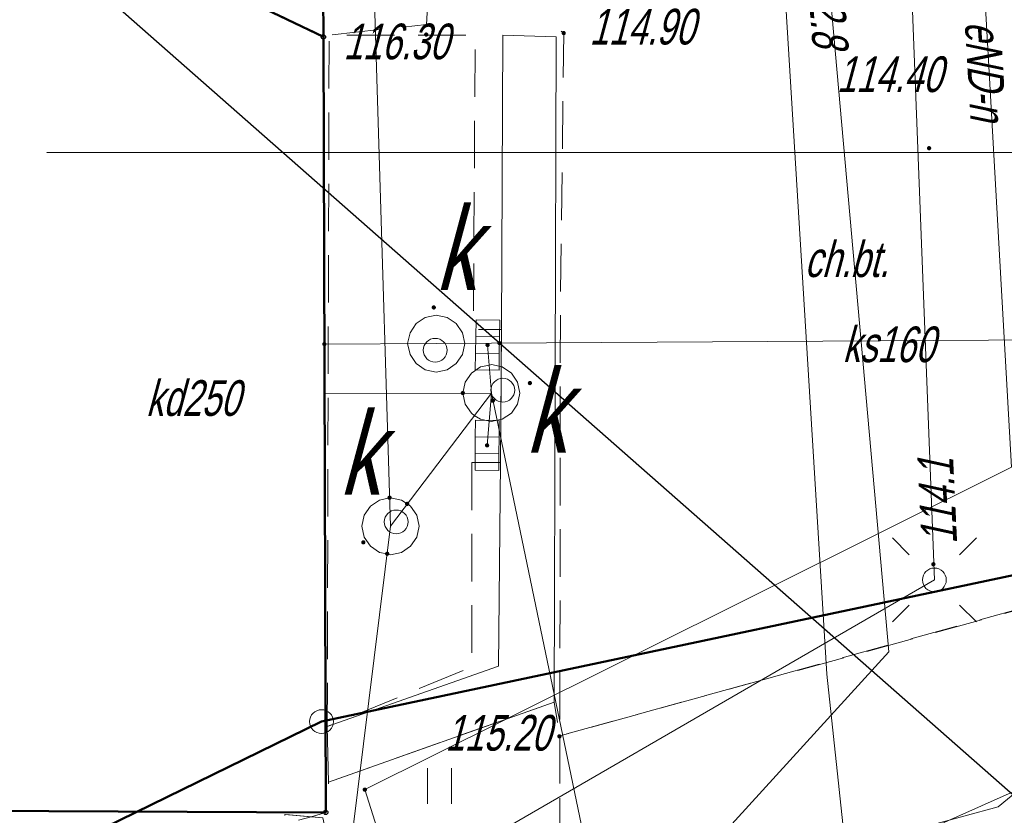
# Model space of a CAD drawing. Extents: x 7463256 to 7464485, y 5957341 to 5958260.
# Tile 250 of 256: x 7464258 to 7464279, y 5957986 to 5958003. Entities that reach past the tile are written whole.
import ezdxf
from ezdxf import colors
from ezdxf.entities.mleader import LeaderData, LeaderLine
from ezdxf.math import Vec2, Vec3

# ---------------------------------------------------------------- set-up
doc = ezdxf.new("R2010")
doc.units = 0
doc.header["$MEASUREMENT"] = 0
for name, pattern in [('218-500', [1, 0.5, -0.5]), ('l219_500', [0]), ('mz1.0_0.5', [1.5, 1, -0.5]), ('mz1.25_0.5', [1.75, 1.25, -0.5]), ('mz2.0_0.5', [2.5, 2, -0.5])]:
    doc.linetypes.add(name, pattern=pattern)
doc.layers.get('0').update_dxf_attribs({"color": 2, "linetype": 'CONTINUOUS', "lineweight": 5})
for name, color, linetype in [('202-Punkt graniczny stabilizowany trwale', 7, 'CONTINUOUS'), ('218-Granica użytku', 7, 'CONTINUOUS'), ('219-Linia granicy', 7, 'CONTINUOUS'), ('312-Budynek (powierzchnia)', 7, 'CONTINUOUS'), ('320-część budynku wyodrębniona ze względu na liczbę kondygnacji naziemnych (powierzchnia)', 7, 'CONTINUOUS'), ('chodnik (powierzchnia)', 7, 'CONTINUOUS'), ('chodnik (powierzchnia)-Atr17', 7, 'CONTINUOUS'), ('kanalizacja kablowa (sieć telekomunikacyjna) (linia)', 7, 'CONTINUOUS'), ('komora podziemna - przewód kanalizacyjny (powierzchnia)', 7, 'CONTINUOUS'), ('komora podziemna - przewód kanalizacyjny (powierzchnia)-Atr17', 7, 'CONTINUOUS'), ('kratka ściekowa (punkt)', 7, 'CONTINUOUS'), ('latarnia na słupie lub maszcie (punkt)', 7, 'CONTINUOUS'), ('murek oporowy (powierzchnia)', 7, 'CONTINUOUS'), ('nawis - blok budynku (powierzchnia)', 7, 'CONTINUOUS'), ('przewód ciepłowniczy (linia)', 7, 'CONTINUOUS'), ('przewód elektroenergetyczny (linia)', 7, 'CONTINUOUS'), ('przewód elektroenergetyczny (linia)-Atr1', 7, 'CONTINUOUS'), ('przewód kanalizacyjny (linia)', 7, 'CONTINUOUS'), ('przewód kanalizacyjny (linia)-Atr1', 7, 'CONTINUOUS'), ('przewód telekomunikacyjny (linia)', 7, 'CONTINUOUS'), ('Punkt budynku', 7, 'CONTINUOUS'), ('punkt o określonej wysokości (sieć elektroenergetyczna)', 7, 'CONTINUOUS'), ('punkt o określonej wysokości (sieć elektroenergetyczna)-Atr2', 7, 'CONTINUOUS'), ('punkt o określonej wysokości (sieć kanalizacyjna)', 7, 'CONTINUOUS'), ('punkt wysokościowy sztuczny', 7, 'CONTINUOUS'), ('punkt wysokościowy sztuczny-Atr2', 7, 'CONTINUOUS'), ('skarpa nieumocniona (powierzchnia)', 7, 'CONTINUOUS'), ('słup (punkt)', 7, 'CONTINUOUS'), ('trawnik (powierzchnia)', 7, 'CONTINUOUS'), ('trawnik (powierzchnia) - symbol', 7, 'CONTINUOUS'), ('Wstawianie ramki sekcyjnej z opisem', 7, 'CONTINUOUS'), ('właz okrągły - siec kanalizacyjna (punkt)', 7, 'CONTINUOUS')]:
    doc.layers.add(name, color=color, linetype=linetype)
doc.layers.add('OBMBS-21-18876-opis proj', color=1, linetype='CONTINUOUS', lineweight=18)
doc.styles.get("Standard").update_dxf_attribs({"font": 'txt', "width": 0.75})

# ---------------------------------------------------------------- blocks, each defined once
blk = doc.blocks.new('PW01')
at = {"linetype": 'Continuous', "lineweight": 13}
h = blk.add_hatch(color=0, dxfattribs=at)
edge = h.paths.add_edge_path()
edge.add_arc((0, 0), 0.045, 0, 360)
blk = doc.blocks.new('US22')
at = {"color": 0, "linetype": 'Continuous', "lineweight": 13}
blk.add_circle((0, 0), 0.25, dxfattribs=at)
blk = doc.blocks.new('PW02')
at = {"linetype": 'Continuous', "lineweight": 13}
h = blk.add_hatch(color=0, dxfattribs=at)
edge = h.paths.add_edge_path()
edge.add_arc((0, 0), 0.045, 0, 360)
blk = doc.blocks.new('US05')
at = {"color": 0, "linetype": 'Continuous', "lineweight": 13}
for p, q in [((-0.525, -0.25), (-0.525, 0.25)), ((-0.525, 0.25), (-0.175, 0.25)), ((-0.175, -0.25), (-0.175, 0.25)), ((-0.175, 0.25), (0.175, 0.25)), ((0.175, -0.25), (0.175, 0.25)), ((0.175, 0.25), (0.525, 0.25)), ((0.525, -0.25), (0.525, 0.25)), ((-0.525, -0.25), (-0.175, -0.25)), ((-0.175, -0.25), (0.175, -0.25)), ((0.175, -0.25), (0.525, -0.25))]:
    blk.add_line(p, q, dxfattribs=at)
blk = doc.blocks.new('SM04')
at = {"color": 0, "linetype": 'Continuous', "lineweight": 13}
blk.add_circle((0, 0), 0.25, dxfattribs=at)
blk = doc.blocks.new('SM011')
at = {"color": 0, "linetype": 'Continuous', "lineweight": 13}
for p, q in [((-0.53, 0.531), (-0.883, 0.884)), ((0.531, 0.531), (0.884, 0.884)), ((-0.53, -0.53), (-0.883, -0.883)), ((0.531, -0.53), (0.884, -0.883))]:
    blk.add_line(p, q, dxfattribs=at)
blk = doc.blocks.new('TU04')
at = {"color": 0, "linetype": 'Continuous', "lineweight": 13}
for p, q in [((0, 0), (0, 0.75)), ((0.5, 0), (0.5, 0.75))]:
    blk.add_line(p, q, dxfattribs=at)
blk = doc.blocks.new('202')
at = {"color": 0, "linetype": 'Continuous', "lineweight": 0}
blk.add_circle((0, 0), 0.25, dxfattribs=at)
blk = doc.blocks.new('PUNKTBUD')
at = {"color": 0}
blk.add_circle((0, 0), 0.045, dxfattribs=at)

msp = doc.modelspace()

# ---------------------------------------------------------------- linework, layer by layer
at = {"layer": '218-Granica użytku', "color": 3, "linetype": '218-500', "lineweight": 18, "flags": 128}
for points in [[(7464264.75, 5957988.03), (7464283.1, 5957991.92)], [(7464222.76, 5957967.48), (7464264.75, 5957988.03)]]:
    msp.add_lwpolyline(points, dxfattribs=at)
at = {"layer": '219-Linia granicy', "color": 3, "linetype": 'l219_500', "lineweight": 50, "flags": 128}
for points in [[(7464283.1, 5957991.92), (7464264.75, 5957988.03)], [(7464264.75, 5957988.03), (7464222.76, 5957967.48)]]:
    msp.add_lwpolyline(points, dxfattribs=at)
at = {"layer": '312-Budynek (powierzchnia)', "color": 7, "linetype": 'Continuous', "lineweight": 50, "flags": 128}
for points in [[(7464261.74, 5958003.9), (7464264.79, 5958002.43)], [(7464264.79, 5958002.43), (7464264.84, 5957986.12)], [(7464264.84, 5957986.12), (7464240.08, 5957986.24)]]:
    msp.add_lwpolyline(points, dxfattribs=at)
at = {"layer": '320-część budynku wyodrębniona ze względu na liczbę kondygnacji naziemnych (powierzchnia)', "color": 7, "linetype": 'Continuous', "lineweight": 18, "flags": 128}
msp.add_lwpolyline([(7464242.582, 5958040.494), (7464255.98, 5958047.11), (7464261.86, 5958035.27), (7464265.91, 5958027.13), (7464261.81, 5958024.94), (7464261.74, 5958003.9), (7464264.79, 5958002.43), (7464264.84, 5957986.12), (7464240.08, 5957986.24), (7464235.45, 5957983.79)], dxfattribs=at)
at = {"layer": 'chodnik (powierzchnia)', "color": 7, "linetype": 'mz1.0_0.5', "lineweight": 18, "flags": 128}
for points in [[(7464269.8, 5958027), (7464269.84, 5958029.42), (7464279.86, 5958034.31), (7464279.44, 5958044.17), (7464279.32, 5958052.94), (7464278.6, 5958053.59), (7464268.72, 5958053.72), (7464262.55, 5958050.49), (7464256.04, 5958047.18), (7464245.99, 5958042.18), (7464245.25, 5958043.82), (7464249.46, 5958045.89), (7464253.74, 5958048.06), (7464258.2, 5958050.32), (7464261.57, 5958051.99), (7464264.41, 5958053.29), (7464266.49, 5958054.34), (7464268.04, 5958055.42), (7464269.11, 5958056.37), (7464270.09, 5958057.69), (7464271.05, 5958059.46), (7464271.99, 5958060.63), (7464273.58, 5958061.62), (7464274.78, 5958062.03), (7464275.92, 5958062.12), (7464278.91, 5958062.13), (7464280.08, 5958062.05), (7464281.7, 5958061.6), (7464282.6, 5958061.13), (7464283.46, 5958060.42), (7464284.39, 5958059.23), (7464284.64, 5958058.74), (7464285.17, 5958056.9), (7464285.28, 5958055.49), (7464285.26, 5958053.59), (7464285.41, 5958047.74), (7464285.66, 5958039.95), (7464286, 5958032.55), (7464286.37, 5958027.92), (7464286.75, 5958023.35), (7464287.12, 5958018.59), (7464287.64, 5958014.21), (7464288.08, 5958009.59), (7464288.87, 5958000.11), (7464289.57, 5957993.19), (7464288.97, 5957993.05), (7464288.52, 5957998.57), (7464288.01, 5958003.52), (7464285.62, 5958003.22), (7464285.77, 5958001.82), (7464286.72, 5957992.42), (7464269.76, 5957987.73), (7464269.77, 5957996.55), (7464269.84, 5958002.51), (7464269.69, 5958002.62), (7464269.67, 5958002.88), (7464269.66, 5958003.67), (7464269.65, 5958004.13), (7464269.72, 5958004.58), (7464269.87, 5958005.01), (7464270.08, 5958005.42), (7464270.36, 5958005.78), (7464270.69, 5958006.09), (7464271.08, 5958006.34), (7464271.5, 5958006.52), (7464271.94, 5958006.63), (7464272.17, 5958006.67), (7464271.75, 5958009.66), (7464271.64, 5958009.62), (7464271.24, 5958009.53), (7464271.14, 5958009.75), (7464271.16, 5958018.34), (7464271.57, 5958018.46), (7464272.28, 5958021.28), (7464271.85, 5958021.39), (7464271.44, 5958021.56), (7464271.06, 5958021.78), (7464270.71, 5958022.05), (7464270.41, 5958022.37), (7464270.14, 5958022.72), (7464269.93, 5958023.11), (7464269.77, 5958023.52), (7464269.71, 5958024.76)], [(7464267.03, 5958027), (7464267.03, 5958024.17), (7464267.18, 5958022.7), (7464267, 5958022.7), (7464265.58, 5958022.7), (7464265.52, 5958005.44), (7464266.32, 5958005.43), (7464267.11, 5958005.43), (7464266.96, 5958002.69), (7464264.91, 5958002.47), (7464264.79, 5958002.43), (7464261.74, 5958003.9), (7464261.81, 5958024.94), (7464265.93, 5958027.14), (7464267.04, 5958027.17)], [(7464267.91, 5957993.48), (7464267.91, 5957989.18), (7464264.87, 5957987.93), (7464264.91, 5958002.47), (7464267.98, 5958002.47), (7464267.94, 5957996.28), (7464268.53, 5957996.28), (7464268.51, 5957993.48)], [(7464233.34, 5957966.3), (7464246.31, 5957973.63), (7464269.06, 5957983.09), (7464269.76, 5957984.85), (7464269.76, 5957987.73), (7464289.57, 5957993.19), (7464289.81, 5957990.22), (7464288.9, 5957985.47), (7464287.52, 5957982.76), (7464285.69, 5957980.47), (7464282.71, 5957978.14), (7464280.42, 5957977.04), (7464277.92, 5957976.24), (7464273.13, 5957975.13), (7464270.22, 5957980.23), (7464247.84, 5957970.94), (7464242.89, 5957968.14), (7464242.27, 5957965.63), (7464226.82, 5957956.71), (7464225, 5957955.44), (7464222.15, 5957956.4), (7464204.76, 5957946.51), (7464203.99, 5957944.69), (7464202.06, 5957946), (7464200.55, 5957947.67), (7464199.92, 5957948.42), (7464195.47, 5957957.29), (7464194.99, 5957959.1), (7464195.26, 5957961.1), (7464196.31, 5957962.87), (7464197.55, 5957963.8), (7464201.12, 5957965.58), (7464201.21, 5957965.48), (7464220.37, 5957974.79), (7464220.57, 5957974.4), (7464220.84, 5957973.87), (7464204.22, 5957965.65), (7464204, 5957966.14), (7464203.64, 5957965.97), (7464201.49, 5957964.9), (7464198.21, 5957963.31), (7464199.04, 5957962.07), (7464197.81, 5957961.16), (7464197.23, 5957959.8), (7464197.41, 5957958.42), (7464198.63, 5957955.99), (7464202.39, 5957948.7), (7464228.89, 5957963.74)]]:
    msp.add_lwpolyline(points, close=True, dxfattribs=at)
at = {"layer": 'kanalizacja kablowa (sieć telekomunikacyjna) (linia)', "color": 30, "linetype": 'Continuous', "lineweight": 18, "flags": 128}
msp.add_lwpolyline([(7464299.72, 5957990.86), (7464289.15, 5957989.14), (7464280.03, 5957987.11), (7464278.97, 5957986.24), (7464272.48, 5957984.47), (7464271.33, 5957983.42), (7464268.67, 5957982.79), (7464265.88, 5957981.72), (7464254.92, 5957981.52), (7464249.25, 5957981.13), (7464242.84, 5957980.38), (7464234.07, 5957976.31), (7464232.32, 5957976.39), (7464228.7, 5957979.08), (7464228.67, 5957979.1)], dxfattribs=at)
at = {"layer": 'komora podziemna - przewód kanalizacyjny (powierzchnia)', "color": 34, "linetype": 'Continuous', "lineweight": 18, "flags": 128}
for points in [[(7464267.16, 5957996.58), (7464267.39, 5957996.53), (7464267.58, 5957996.4), (7464267.71, 5957996.21), (7464267.76, 5957995.98), (7464267.71, 5957995.75), (7464267.58, 5957995.56), (7464267.39, 5957995.43), (7464267.16, 5957995.38), (7464266.93, 5957995.43), (7464266.74, 5957995.56), (7464266.61, 5957995.75), (7464266.56, 5957995.98), (7464266.61, 5957996.21), (7464266.74, 5957996.4), (7464266.93, 5957996.53)], [(7464268.32, 5957995.54), (7464268.55, 5957995.49), (7464268.74, 5957995.36), (7464268.87, 5957995.17), (7464268.92, 5957994.94), (7464268.87, 5957994.71), (7464268.74, 5957994.52), (7464268.55, 5957994.39), (7464268.44, 5957994.37), (7464268.32, 5957994.34), (7464268.28, 5957994.35), (7464268.09, 5957994.39), (7464267.96, 5957994.47), (7464267.9, 5957994.52), (7464267.77, 5957994.71), (7464267.72, 5957994.94), (7464267.77, 5957995.17), (7464267.9, 5957995.36), (7464268.09, 5957995.49), (7464268.28, 5957995.53)], [(7464266.2, 5957992.74), (7464266.43, 5957992.69), (7464266.55, 5957992.61), (7464266.62, 5957992.56), (7464266.75, 5957992.37), (7464266.8, 5957992.14), (7464266.75, 5957991.91), (7464266.62, 5957991.72), (7464266.43, 5957991.59), (7464266.2, 5957991.54), (7464266.13, 5957991.56), (7464265.97, 5957991.59), (7464265.78, 5957991.72), (7464265.65, 5957991.91), (7464265.6, 5957992.14), (7464265.65, 5957992.37), (7464265.78, 5957992.56), (7464265.97, 5957992.69), (7464266.18, 5957992.74)]]:
    msp.add_lwpolyline(points, close=True, dxfattribs=at)
at = {"layer": 'murek oporowy (powierzchnia)', "color": 7, "linetype": 'Continuous', "lineweight": 18, "flags": 128}
msp.add_lwpolyline([(7464269.68, 5958002.43), (7464269.64, 5957988.44), (7464264.9, 5957986.76), (7464264.87, 5957987.93), (7464268.47, 5957989.2), (7464268.51, 5957993.48), (7464268.53, 5957996.28), (7464268.56, 5958002.47)], close=True, dxfattribs=at)
at = {"layer": 'nawis - blok budynku (powierzchnia)', "color": 7, "linetype": 'mz2.0_0.5', "lineweight": 50, "flags": 128}
msp.add_lwpolyline([(7464264.72, 5958026.54), (7464264.79, 5958002.43), (7464261.74, 5958003.9), (7464261.81, 5958024.94)], close=True, dxfattribs=at)
at = {"layer": 'przewód ciepłowniczy (linia)', "color": 212, "linetype": 'Continuous', "lineweight": 18, "flags": 128}
msp.add_lwpolyline([(7464263.28, 5957978.94), (7464271.09, 5957982.9), (7464282.03, 5957987.78), (7464282.81, 5957988.17), (7464283.21, 5957988.61), (7464283.31, 5957989.21), (7464283.17, 5957989.96), (7464281.51, 5958001.85), (7464281.44, 5958002.44), (7464281.59, 5958002.92)], dxfattribs=at)
at = {"layer": 'przewód elektroenergetyczny (linia)', "color": 1, "linetype": 'Continuous', "lineweight": 18, "flags": 128}
for points in [[(7464189.6, 5957914.91), (7464207.87, 5957925.18), (7464212.54, 5957928.93), (7464229.74, 5957939.11), (7464232.32, 5957940.66), (7464233.86, 5957941.54), (7464246.62, 5957949.3), (7464257.16, 5957955.16), (7464268.97, 5957961.24), (7464272.52, 5957962.1), (7464273.14, 5957963.12), (7464269.34, 5957974.93), (7464268.33, 5957978.14), (7464265.66, 5957986.6), (7464268.6, 5957988.07), (7464279.25, 5957993.38), (7464278.5, 5958006.65), (7464281.93, 5958010.7), (7464280.64, 5958029.86), (7464280.01, 5958046.34), (7464279.85, 5958056.1), (7464280.18, 5958072.69)], [(7464292.172, 5957927.305), (7464287.91, 5957939.88), (7464287.05, 5957940.99), (7464283.19, 5957953.94), (7464281.36, 5957959.21), (7464280.17, 5957965.64), (7464276.8, 5957977.27), (7464275.97, 5957981.64), (7464275.77, 5957985.29), (7464275.37, 5957989.03), (7464274.5, 5958003.2), (7464273.79, 5958016.89), (7464272.97, 5958031.97), (7464271.64, 5958047.42), (7464270.08, 5958055.7), (7464269.3, 5958057.06), (7464267.33, 5958058.19), (7464265.64, 5958058.34), (7464264.03, 5958059.67), (7464263.15, 5958059.51), (7464262.96, 5958058.16), (7464260.11, 5958058.01), (7464258.65, 5958058.4)], [(7464295.174, 5957928.971), (7464292.47, 5957940.42), (7464290.56, 5957951.79), (7464288.61, 5957957.35), (7464284.04, 5957960.98), (7464281.65, 5957962.26), (7464277.21, 5957962.89), (7464276.63, 5957965.58), (7464274.06, 5957976.51), (7464271.65, 5957983.98), (7464276.67, 5957989.5), (7464275.38, 5958004.04), (7464276.06, 5958008.04), (7464275.35, 5958022.83), (7464274.9, 5958029.6), (7464274.32, 5958051.78), (7464273.2, 5958057.19), (7464272.3, 5958058.4), (7464261.18, 5958057.39), (7464259.56, 5958057.68), (7464258.64, 5958058.75)], [(7464243.853, 5958054.263), (7464248.14, 5958054.35), (7464254.18, 5958052.52), (7464259.97, 5958050.68), (7464265.35, 5958052.82), (7464269.25, 5958053.54), (7464274.88, 5958053.41), (7464275.2, 5958045.92), (7464275.95, 5958039.25), (7464275.71, 5958037.02), (7464276.53, 5958020.79), (7464276.99, 5958007.7), (7464277.63, 5957991.01), (7464265.17, 5957983.79), (7464251.38, 5957978.84), (7464226.33, 5957965.62), (7464201.3, 5957952.86), (7464200.41, 5957953.57)]]:
    msp.add_lwpolyline(points, dxfattribs=at)
at = {"layer": 'przewód kanalizacyjny (linia)', "color": 34, "linetype": 'Continuous', "lineweight": 18, "flags": 128}
for points in [[(7464242.645, 5958041.178), (7464256.49, 5958047.89), (7464266.85, 5958027.04), (7464265.16, 5958026.13), (7464266.2, 5957992.14), (7464265.4, 5957985.7), (7464241.78, 5957985.34), (7464201.04, 5957964.5), (7464192.33, 5957982), (7464201.97, 5957987.16), (7464200.763, 5957989.73)], [(7464264.81, 5957995.97), (7464267.16, 5957995.98), (7464303.15, 5957996.2), (7464305.6, 5957975.82)], [(7464268.23, 5957993.84), (7464268.32, 5957994.94), (7464268.24, 5957995.95)], [(7464264.81, 5957994.93), (7464268.32, 5957994.94)], [(7464266.2, 5957992.14), (7464268.32, 5957994.94)], [(7464268.32, 5957994.94), (7464272.99, 5957972.51)]]:
    msp.add_lwpolyline(points, dxfattribs=at)
at = {"layer": 'przewód telekomunikacyjny (linia)', "color": 30, "linetype": 'Continuous', "lineweight": 18, "flags": 128}
msp.add_lwpolyline([(7464299.72, 5957990.86), (7464289.15, 5957989.14), (7464280.03, 5957987.11), (7464278.97, 5957986.24), (7464272.48, 5957984.47), (7464271.33, 5957983.42), (7464268.67, 5957982.79), (7464265.88, 5957981.72), (7464254.92, 5957981.52), (7464249.25, 5957981.13), (7464242.84, 5957980.38), (7464234.07, 5957976.31), (7464232.32, 5957976.39), (7464228.7, 5957979.08), (7464228.67, 5957979.1)], dxfattribs=at)
at = {"layer": 'skarpa nieumocniona (powierzchnia)', "color": 7, "linetype": 'mz1.25_0.5', "lineweight": 18, "flags": 128}
msp.add_lwpolyline([(7464264.78, 5957986.01), (7464265.01, 5957984.97), (7464263.86, 5957984.08), (7464252.89, 5957982.66), (7464243.68, 5957982.27), (7464235.52, 5957977.87), (7464229.96, 5957976.74), (7464228.73, 5957976.89), (7464227.5, 5957978.48), (7464228.53, 5957978.91), (7464229.26, 5957978.16), (7464230.56, 5957977.81), (7464235.08, 5957980.05), (7464241.95, 5957983.63), (7464243.62, 5957984.09), (7464254.23, 5957983.93), (7464262.14, 5957984.27), (7464263.95, 5957985.18), (7464263.98, 5957986.08)], close=True, dxfattribs=at)
at = {"layer": 'trawnik (powierzchnia)', "color": 7, "linetype": 'mz1.0_0.5', "lineweight": 18, "flags": 128}
msp.add_lwpolyline([(7464269.76, 5957987.73), (7464269.76, 5957984.85), (7464269.06, 5957983.09), (7464246.31, 5957973.63), (7464233.34, 5957966.3), (7464232.54, 5957966.97), (7464226.98, 5957978.24), (7464227.51, 5957978.47), (7464228.73, 5957976.89), (7464229.96, 5957976.74), (7464235.52, 5957977.87), (7464243.68, 5957982.27), (7464252.89, 5957982.66), (7464263.86, 5957984.08), (7464265.01, 5957984.97), (7464264.78, 5957986.01), (7464264.53, 5957986.03), (7464263.97, 5957985.87), (7464263.98, 5957986.08), (7464264.53, 5957986.03), (7464264.84, 5957986.12), (7464264.9, 5957986.76), (7464269.64, 5957988.44)], close=True, dxfattribs=at)
at = {"layer": 'Wstawianie ramki sekcyjnej z opisem', "color": 7, "linetype": 'Continuous', "lineweight": 13, "flags": 128}
for points in [[(7464217.6, 5958000), (7464400, 5958000), (7464400, 5958250), (7464261.931, 5958250)], [(7464400, 5957942.837), (7464400, 5958000), (7464217.6, 5958000)]]:
    msp.add_lwpolyline(points, dxfattribs=at)

# ---------------------------------------------------------------- block references
at = {"layer": '202-Punkt graniczny stabilizowany trwale', "color": 3, "linetype": 'Continuous', "lineweight": 18}
msp.add_blockref('202', (7464264.75, 5957988.03), dxfattribs=at)
at = {"layer": 'kratka ściekowa (punkt)', "color": 7, "linetype": 'Continuous', "lineweight": 18}
for p, rotation in [((7464268.24, 5957995.95), 268.98), ((7464268.23, 5957993.84), 269.5500000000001)]:
    msp.add_blockref('US05', p, dxfattribs=dict(at, rotation=rotation))
at = {"layer": 'latarnia na słupie lub maszcie (punkt)', "color": 7, "linetype": 'Continuous', "lineweight": 18}
msp.add_blockref('SM011', (7464277.63, 5957991.01), dxfattribs=at)
at = {"layer": 'Punkt budynku', "color": 5, "linetype": 'Continuous', "lineweight": 18}
for p in [(7464264.79, 5958002.43), (7464264.84, 5957986.12)]:
    msp.add_blockref('PUNKTBUD', p, dxfattribs=at)
at = {"layer": 'punkt o określonej wysokości (sieć elektroenergetyczna)', "color": 1, "linetype": 'Continuous', "lineweight": 13}
for p in [(7464277.61, 5957991.34), (7464265.66, 5957986.6)]:
    msp.add_blockref('PW01', p, dxfattribs=at)
at = {"layer": 'punkt o określonej wysokości (sieć kanalizacyjna)', "color": 34, "linetype": 'Continuous', "lineweight": 13}
for p in [(7464267.11, 5957996.74), (7464264.81, 5957995.97), (7464268.49, 5957995.99), (7464269.13, 5957995.15), (7464267.72, 5957994.94), (7464268.35, 5957994.78), (7464266.18, 5957992.74), (7464266.55, 5957992.61), (7464265.63, 5957991.8), (7464266.13, 5957991.56)]:
    msp.add_blockref('PW01', p, dxfattribs=at)
for p, rotation in [((7464268.24, 5957995.95), 268.98), ((7464268.23, 5957993.84), 269.5500000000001)]:
    msp.add_blockref('PW01', p, dxfattribs=dict(at, rotation=rotation))
at = {"layer": 'punkt wysokościowy sztuczny', "color": 7, "linetype": 'Continuous', "lineweight": 13}
for p in [(7464266.95, 5958002.48), (7464269.84, 5958002.51), (7464277.52, 5958000.09), (7464269.75, 5957987.72)]:
    msp.add_blockref('PW02', p, dxfattribs=at)
at = {"layer": 'słup (punkt)', "color": 7, "linetype": 'Continuous', "lineweight": 18}
msp.add_blockref('SM04', (7464277.63, 5957991.01), dxfattribs=at)
at = {"layer": 'trawnik (powierzchnia) - symbol', "color": 7, "linetype": 'Continuous', "lineweight": 18}
msp.add_blockref('TU04', (7464266.98, 5957986.3), dxfattribs=at)
at = {"layer": 'właz okrągły - siec kanalizacyjna (punkt)', "color": 7, "linetype": 'Continuous', "lineweight": 18}
for p in [(7464267.14, 5957995.84), (7464268.56, 5957995), (7464266.32, 5957992.23)]:
    msp.add_blockref('US22', p, dxfattribs=at)

# ---------------------------------------------------------------- texts
at = {"layer": 'chodnik (powierzchnia)-Atr17', "color": 7, "oblique": 15, "width": 0.72}
msp.add_text('ch.bt.', height=0.75, dxfattribs=at).set_placement((7464274.9, 5957997.38))
msp.add_text('ch.bt.', height=0.75, dxfattribs=at).set_placement((7464274.9, 5957997.38))
msp.add_text('ch.bt.', height=0.75, dxfattribs=at).set_placement((7464274.9, 5957997.38))
msp.add_text('ch.bt.', height=0.75, dxfattribs=at).set_placement((7464274.9, 5957997.38))
msp.add_text('ch.bt.', height=0.75, dxfattribs=at).set_placement((7464274.9, 5957997.38))
msp.add_text('ch.bt.', height=0.75, dxfattribs=at).set_placement((7464274.9, 5957997.38))
msp.add_text('ch.bt.', height=0.75, dxfattribs=at).set_placement((7464274.9, 5957997.38))
msp.add_text('ch.bt.', height=0.75, dxfattribs=at).set_placement((7464274.9, 5957997.38))
msp.add_text('ch.bt.', height=0.75, dxfattribs=at).set_placement((7464274.9, 5957997.38))
msp.add_text('ch.bt.', height=0.75, dxfattribs=at).set_placement((7464274.9, 5957997.38))
at = {"layer": 'komora podziemna - przewód kanalizacyjny (powierzchnia)-Atr17', "color": 34, "oblique": 15, "width": 0.722}
for p in [(7464267.14, 5957997.11), (7464269.04, 5957993.69), (7464265.12, 5957992.8)]:
    msp.add_text('k', height=1.75, dxfattribs=at).set_placement(p)
at = {"layer": 'przewód elektroenergetyczny (linia)-Atr1', "color": 1, "oblique": 15, "width": 0.72}
msp.add_text('eND-n', height=0.75, rotation=273.26, dxfattribs=at).set_placement((7464278.27, 5958002.75))
at = {"layer": 'przewód kanalizacyjny (linia)-Atr1', "color": 34, "oblique": 15, "width": 0.72}
for s, p in [('ks160', (7464275.7, 5957995.59)), ('kd250', (7464261.06, 5957994.46))]:
    msp.add_text(s, height=0.75, dxfattribs=at).set_placement(p)
at = {"layer": 'punkt o określonej wysokości (sieć elektroenergetyczna)-Atr2', "color": 1, "oblique": 15, "width": 0.72}
for s, rotation, p in [('112.8', 274.64, (7464274.93, 5958004)), ('114.1', 92.73, (7464278.11, 5957991.77))]:
    msp.add_text(s, height=0.75, rotation=rotation, dxfattribs=at).set_placement(p)
at = {"layer": 'punkt wysokościowy sztuczny-Atr2', "color": 7, "oblique": 15, "width": 0.72}
for s, p in [('114.90', (7464270.38, 5958002.27)), ('116.30', (7464265.21, 5958001.96)), ('114.40', (7464275.58, 5958001.27)), ('115.20', (7464267.35, 5957987.42))]:
    msp.add_text(s, height=0.75, dxfattribs=at).set_placement(p)

# ---------------------------------------------------------------- next in the draw order: leaders
at = {"layer": 'OBMBS-21-18876-opis proj', "lineweight": 20}
ml = msp.add_multileader_mtext('Standard', dxfattribs=at)
ml.set_content('\\pxqc;{\\W0.9;\\fArial|b0|i0|c238|p34;proj. rura osłonowa DVK160\\PL=21m}', color=256)
ml.set_leader_properties()
ml.build(insert=Vec2(0, 0))
ml.multileader.update_dxf_attribs({"has_text_frame": 1, "text_right_attachment_type": 0, "dogleg_length": 0.36, "arrow_head_size": 1.3})
ctx = ml.context
ctx.base_point, ctx.char_height, ctx.arrow_head_size, ctx.landing_gap_size, ctx.plane_origin, ctx.plane_x_axis, ctx.plane_y_axis = Vec3(7464239.842, 5958002.267, -10.8), 1.3, 1.3, 0.09, Vec3(7464257.637, 5958107.951, -10.8), Vec3(0.765565, 0.643359), Vec3(-0.643359, 0.765565)
ctx.right_attachment, ctx.text_align_type = 0, 2
notes = []
notes.append((ctx, [(0, (1, 1, 0), (7464250.26, 5958012.04, -10.8), (-0.765565, -0.643359), 0.36, [(0, [(7464281.817, 5957984.255, -10.8)], 0, [])])]))
ctx.mtext.insert, ctx.mtext.text_direction, ctx.mtext.rotation, ctx.mtext.width, ctx.mtext.defined_height, ctx.mtext.alignment, ctx.mtext.flow_direction = Vec3(7464244.663, 5958007.336, -10.8), Vec3(0.765565, 0.643359), 0.698877, 14.77025, 27.692, 2, 5
ctx.mtext.has_bg_fill, ctx.mtext.bg_color, ctx.mtext.bg_scale_factor, ctx.mtext.bg_transparency, ctx.mtext.use_window_bg_color = 1, -1023410167, 1.5, 0, 1
for ctx, leaders in notes:
    for number, flags, end, landing, length, lines in leaders:
        leader = LeaderData()
        leader.index, (leader.has_last_leader_line, leader.has_dogleg_vector, leader.attachment_direction) = number, flags
        leader.last_leader_point, leader.dogleg_vector, leader.dogleg_length = Vec3(end), Vec3(landing), length
        for number, points, colour, breaks in lines:
            line = LeaderLine()
            line.index, line.vertices, line.color, line.breaks = number, Vec3.list(points), colors.encode_raw_color(colour), breaks
            leader.lines.append(line)
        ctx.leaders.append(leader)

# ---------------------------------------------------------------- next in the draw order: leaders
ml = msp.add_multileader_mtext('Standard', dxfattribs=at)
ml.set_content('\\pxqc;{\\W0.9;\\fArial|b0|i0|c238|p34;proj. rura osłonowa DVK160\\PL=4m}', color=256)
ml.set_leader_properties()
ml.build(insert=Vec2(0, 0))
ml.multileader.update_dxf_attribs({"has_text_frame": 1, "text_right_attachment_type": 0, "dogleg_length": 0.36, "arrow_head_size": 1.3})
ctx = ml.context
ctx.base_point, ctx.char_height, ctx.arrow_head_size, ctx.landing_gap_size, ctx.plane_origin, ctx.plane_x_axis, ctx.plane_y_axis = Vec3(7464244.161, 5957994.743, -10.8), 1.3, 1.3, 0.09, Vec3(7464258.396, 5958099.035, -10.8), Vec3(0.765565, 0.643359), Vec3(-0.643359, 0.765565)
ctx.right_attachment = 0
notes = []
notes.append((ctx, [(0, (1, 1, 0), (7464243.885, 5957994.511, -10.8), (0.765565, 0.643359), 0.36, [(0, [(7464263.384, 5957980.848, -10.8)], 0, [])])]))
ctx.mtext.insert, ctx.mtext.text_direction, ctx.mtext.rotation, ctx.mtext.width, ctx.mtext.defined_height, ctx.mtext.alignment, ctx.mtext.flow_direction = Vec3(7464248.981, 5957999.812, -10.8), Vec3(0.765565, 0.643359), 0.698877, 14.77025, 27.692, 2, 5
ctx.mtext.has_bg_fill, ctx.mtext.bg_color, ctx.mtext.bg_scale_factor, ctx.mtext.bg_transparency, ctx.mtext.use_window_bg_color = 1, -1023410167, 1.5, 0, 1
for ctx, leaders in notes:
    for number, flags, end, landing, length, lines in leaders:
        leader = LeaderData()
        leader.index, (leader.has_last_leader_line, leader.has_dogleg_vector, leader.attachment_direction) = number, flags
        leader.last_leader_point, leader.dogleg_vector, leader.dogleg_length = Vec3(end), Vec3(landing), length
        for number, points, colour, breaks in lines:
            line = LeaderLine()
            line.index, line.vertices, line.color, line.breaks = number, Vec3.list(points), colors.encode_raw_color(colour), breaks
            leader.lines.append(line)
        ctx.leaders.append(leader)

doc.saveas('drawing.dxf')
